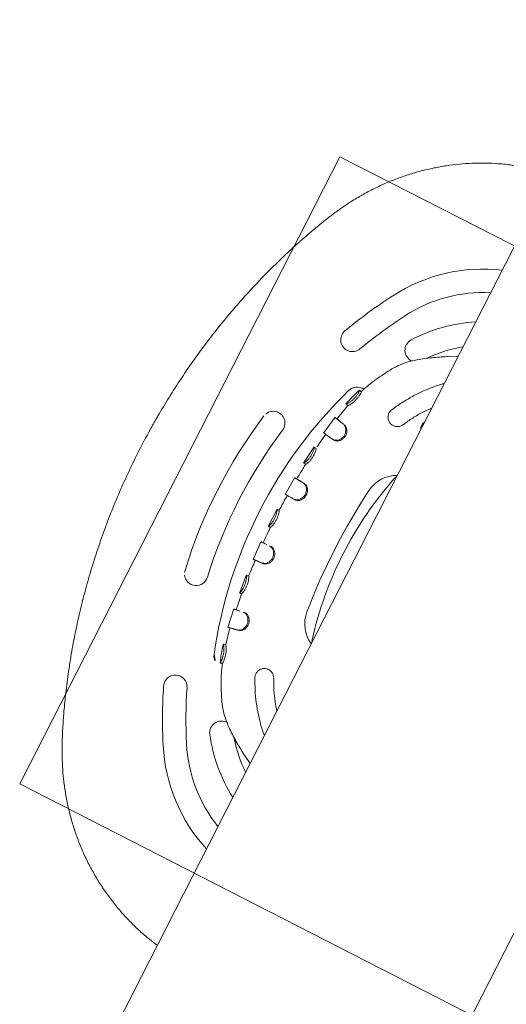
# Model space of a CAD drawing. Extents: x 5459245 to 5462690, y 5971016 to 5972523.
# Tile 93 of 198: x 5462451.55 to 5462451.757, y 5972211.11 to 5972211.529. Entities that reach past the tile are written whole.
import ezdxf

# ---------------------------------------------------------------- set-up
doc = ezdxf.new("R2010")
doc.units = 0
doc.layers.add('A_MAŁA ARCHITEKTURA', color=195, linetype='CONTINUOUS', lineweight=9)

# ---------------------------------------------------------------- blocks, each defined once
blk = doc.blocks.new('A$C43995eb0')
at = {"layer": 'A_MAŁA ARCHITEKTURA'}
for p, q in [((3836.64, 150), (3836.64, -150)), ((4136.64, 150), (4136.64, -150)), ((3836.64, -150), (4136.64, -150))]:
    blk.add_line(p, q, dxfattribs=at)
at = {"layer": 'A_MAŁA ARCHITEKTURA', "linetype": 'Continuous'}
for p, q in [((4282.87, 66.5), (4043.6, 66.5)), ((3728.38, -66.5), (4043.6, -66.5)), ((3889.27, -66.5), (3891.32, -70.04)), ((3948.01, -66.95), (3946.87, -66.5)), ((4026.41, -66.5), (4025.27, -66.95)), ((4043.6, -66.5), (4282.87, -66.5)), ((4082.16, -70.16), (4084.27, -66.5)), ((3920.27, -80.14), (3922.55, -81.29)), ((4050.73, -81.29), (4053.05, -80.13)), ((3921.72, -96.38), (3921.37, -97.32)), ((4051.55, -96.41), (4051.57, -96.4)), ((3921.36, -97.3), (3921.37, -97.32)), ((3929.21, -99.79), (3929.19, -99.81)), ((3929.46, -98.82), (3929.21, -99.79)), ((3929.45, -98.81), (3936.03, -100.28)), ((3936.03, -100.28), (3936.61, -100.38)), ((3936.61, -100.36), (3936.45, -101.34)), ((3945.32, -97.61), (3945.22, -98.33)), ((3975.49, -100.47), (3975.46, -101.21)), ((3997.83, -100.53), (3997.85, -101.27)), ((4005.8, -100.13), (4005.85, -100.87)), ((4035.89, -96.5), (4036.02, -97.22)), ((4036.67, -100.37), (4037.26, -100.28)), ((4036.84, -101.33), (4036.67, -100.33)), ((4036.67, -100.34), (4036.83, -101.32)), ((4037.26, -100.28), (4043.84, -98.81)), ((4043.83, -98.84), (4044.08, -99.81)), ((4051.9, -97.35), (4051.92, -97.34)), ((3936.39, -101.36), (3944.66, -102.64)), ((3951.71, -103.55), (3959.92, -104.4)), ((3951.77, -103.49), (3951.77, -103.52)), ((3951.83, -103.02), (3951.78, -103.47)), ((3959.95, -103.36), (3959.86, -104.35)), ((3959.86, -104.35), (3959.86, -104.36)), ((3967.22, -103.92), (3967.15, -104.92)), ((3982.59, -104.51), (3982.59, -104.53)), ((3990.69, -104.53), (3990.69, -104.52)), ((3990.69, -104.53), (3990.7, -105.53)), ((4006.07, -103.91), (4006.14, -104.91)), ((4013.34, -103.36), (4013.43, -104.37)), ((4013.37, -104.39), (4021.58, -103.55)), ((4021.42, -102.54), (4021.42, -102.53)), ((4021.42, -102.54), (4021.53, -103.53)), ((4021.53, -103.52), (4021.53, -103.47)), ((4021.53, -103.53), (4021.53, -103.52)), ((4028.65, -102.64), (4036.89, -101.36)), ((3967.1, -104.95), (3975.35, -105.37)), ((3982.53, -105.56), (3990.76, -105.55)), ((3982.58, -105.5), (3982.58, -105.53)), ((3990.7, -105.53), (3990.71, -105.52)), ((3997.96, -105.37), (4006.19, -104.95)), ((3998.02, -105.34), (3998.02, -105.35))]:
    blk.add_line(p, q, dxfattribs=at)
at = {"layer": 'A_MAŁA ARCHITEKTURA', "linetype": 'Continuous', "flags": 128}
for points in [[(4051.55, -96.41), (4051.64, -96.65), (4051.73, -96.88), (4051.9, -97.35)], [(3967.52, -100.03), (3967.5, -100.4), (3967.47, -100.77)], [(4028.02, -97.74), (4028.08, -98.11), (4028.13, -98.48)], [(4006.14, -104.91), (4006.1, -104.41), (4006.07, -103.9)]]:
    blk.add_lwpolyline(points, dxfattribs=at)
at = {"layer": 'A_MAŁA ARCHITEKTURA', "linetype": 'Continuous'}
for centre, radius, start, end in [((3914.62, -41.58), 70.96, 200.5589, 240), ((3914.62, -41.58), 60.96, 204.1279, 240), ((3931.16, -32.03), 67.7, 210.6056, 234.95), ((3931.16, -32.03), 57.7, 216.6807, 232.6837), ((3959.14, -60.11), 14.29, 206.5645, 263.8574), ((3986.64, 83.16), 155, 255.5683, 284.4317), ((4014.14, -60.11), 14.29, 276.1426, 333.4355), ((4042.12, -32.03), 57.7, 308.1812, 323.3193), ((4042.12, -32.03), 67.7, 305.05, 329.3944), ((4058.66, -41.58), 60.96, 300, 335.8721), ((4058.66, -41.58), 70.96, 300, 339.4411), ((3986.64, 195.42), 271.29, 263.8574, 276.1426), ((3895.15, -83.36), 5, 234.95, 4.0926), ((4078.13, -83.36), 5, 176.9134, 305.05), ((3986.64, 83.16), 205, 240, 246.7316), ((3925.11, -96.6), 5, 171.4258, 251.1028), ((4048.18, -96.6), 5, 288.8972, 8.5462), ((3986.64, 83.16), 205, 293.2684, 300), ((3986.64, 83.16), 215, 240, 246.7316), ((3986.64, 83.16), 195, 251.1028, 288.8972), ((3986.64, 83.16), 215, 293.2684, 300), ((3903.68, -109.76), 5, 246.7316, 66.7316), ((4069.6, -109.76), 5, 113.2684, 293.2684), ((3950.57, -123.72), 5, 80.1094, 236.4917), ((3986.64, 83.16), 205, 260.1094, 279.8906), ((4022.71, -123.72), 5, 303.5153, 99.8906), ((3950.57, -123.72), 5, 236.4917, 260.1094), ((3986.64, 83.16), 215, 260.1094, 279.8906), ((4022.71, -123.72), 5, 279.8906, 303.5153)]:
    blk.add_arc(centre, radius, start, end, dxfattribs=at)
for points, knots in [([(4142.89, 66.5), (4142.22, 67.87), (4140.12, 72.2), (4136.28, 79.34), (4131.39, 87.92), (4126.2, 96.34), (4120.77, 104.57), (4115.1, 112.59), (4109.18, 120.42), (4103.01, 128.06), (4096.61, 135.47), (4089.99, 142.66), (4083.16, 149.61), (4076.07, 156.36), (4069.1, 162.6), (4062.46, 168.17), (4056.39, 172.96), (4050.79, 177.15), (4045.5, 180.81), (4040.46, 183.99), (4035.48, 186.83), (4030.52, 189.34), (4025.57, 191.55), (4020.59, 193.47), (4015.46, 195.14), (4010.18, 196.55), (4004.72, 197.69), (3999.21, 198.53), (3993.62, 199.06), (3987.99, 199.29), (3982.33, 199.21), (3976.68, 198.81), (3971.05, 198.1), (3965.46, 197.07), (3959.92, 195.74), (3954.51, 194.1), (3949.3, 192.21), (3944.3, 190.08), (3939.45, 187.73), (3934.66, 185.11), (3929.92, 182.23), (3925.19, 179.08), (3920.42, 175.64), (3915.43, 171.81), (3909.6, 167.17), (3903.08, 161.65), (3896.09, 155.34), (3889.24, 148.75), (3882.55, 141.88), (3876.02, 134.74), (3869.67, 127.33), (3863.53, 119.68), (3857.61, 111.82), (3851.95, 103.78), (3846.55, 95.56), (3841.42, 87.18), (3836.57, 78.63), (3832.89, 71.73), (3830.91, 67.64), (3830.36, 66.5)], [0, 0, 0, 0, 0.01066, 0.033627, 0.056679, 0.079754, 0.102774, 0.125591, 0.148493, 0.171399, 0.194218, 0.216979, 0.239712, 0.26238, 0.285441, 0.305184, 0.322962, 0.339563, 0.354187, 0.368049, 0.381376, 0.394308, 0.406949, 0.419377, 0.431648, 0.444681, 0.45757, 0.47061, 0.483696, 0.496826, 0.509996, 0.523199, 0.536431, 0.549682, 0.562944, 0.576226, 0.589237, 0.601702, 0.614272, 0.626982, 0.639904, 0.653137, 0.666825, 0.681164, 0.697205, 0.718971, 0.740909, 0.763063, 0.785428, 0.807993, 0.830737, 0.853644, 0.876588, 0.899517, 0.922434, 0.945343, 0.968245, 0.991144, 1, 1, 1, 1]), ([(3802.09, -66.5), (3802.32, -67.78), (3802.88, -71.01), (3804.16, -76.09), (3805.87, -81.69), (3807.89, -87.13), (3810.18, -92.36), (3812.72, -97.36), (3815.49, -102.12), (3818.51, -106.71), (3821.79, -111.16), (3825.34, -115.47), (3829.15, -119.6), (3833.2, -123.56), (3837.48, -127.32), (3841.99, -130.86), (3846.69, -134.15), (3851.42, -137.09), (3856.09, -139.69), (3860.7, -142), (3865.73, -144.3), (3871.26, -146.69), (3877.58, -149.22), (3884.95, -151.96), (3893.35, -154.81), (3902.53, -157.6), (3911.83, -160.1), (3921.27, -162.33), (3930.81, -164.25), (3940.45, -165.87), (3950.13, -167.18), (3959.72, -168.17), (3966.75, -168.67), (3970.53, -168.87), (3971.18, -168.9)], [0, 0, 0, 0, 0.0182863, 0.0459808, 0.0733615, 0.1004489, 0.1272875, 0.1535123, 0.1789588, 0.2046068, 0.2304569, 0.2565169, 0.2827881, 0.3092641, 0.3359302, 0.3627632, 0.3897315, 0.4164669, 0.4408573, 0.4648354, 0.4889809, 0.5187336, 0.5495155, 0.5844833, 0.6290454, 0.6740048, 0.7190492, 0.7641409, 0.8099463, 0.855585, 0.901215, 0.9469541, 0.9907645, 1, 1, 1, 1]), ([(3920.27, -80.14), (3918.72, -79.28), (3915.62, -77.55), (3911.26, -74.53), (3907.18, -71.21), (3904.25, -68.53), (3902.76, -66.86), (3902.44, -66.5)], [0, 0, 0, 0, 0.23558, 0.472621, 0.703384, 0.935518, 1, 1, 1, 1]), ([(3926.01, -74.08), (3924.53, -73.32), (3921.57, -71.81), (3917.6, -69.26), (3915.22, -67.36), (3914.14, -66.5)], [0, 0, 0, 0, 0.3530668, 0.7061336, 1, 1, 1, 1]), ([(3920.98, -66.5), (3921.17, -66.6), (3921.75, -66.91), (3922.86, -66.96), (3923.84, -66.83), (3924.28, -66.55), (3924.36, -66.5)], [0, 0, 0, 0, 0.1828927, 0.5455771, 0.9149351, 1, 1, 1, 1]), ([(3971.18, -168.9), (3973.12, -168.99), (3978.36, -169.22), (3986.9, -169.34), (3996.79, -169.19), (4006.65, -168.71), (4016.46, -167.92), (4026.22, -166.82), (4035.91, -165.4), (4045.54, -163.68), (4055.09, -161.65), (4064.55, -159.32), (4073.92, -156.68), (4083.19, -153.74), (4091.76, -150.72), (4099.15, -147.86), (4105.73, -145.11), (4111.52, -142.5), (4116.95, -139.81), (4121.71, -137.18), (4126.39, -134.28), (4131.01, -131.07), (4135.55, -127.53), (4139.92, -123.73), (4144.08, -119.68), (4147.99, -115.43), (4151.66, -110.97), (4155.05, -106.32), (4158.17, -101.51), (4161, -96.55), (4163.53, -91.44), (4165.73, -86.28), (4167.61, -81.09), (4169.16, -75.9), (4170.37, -71.04), (4170.93, -67.88), (4171.18, -66.5)], [0, 0, 0, 0, 0.023728, 0.064246, 0.104655, 0.144952, 0.185144, 0.225241, 0.265251, 0.305183, 0.345049, 0.384858, 0.424624, 0.464357, 0.504047, 0.53594, 0.561511, 0.591532, 0.613968, 0.636063, 0.658299, 0.681427, 0.705112, 0.728811, 0.752487, 0.776118, 0.799688, 0.823181, 0.846588, 0.869902, 0.893122, 0.916408, 0.938632, 0.960658, 0.98285, 1, 1, 1, 1]), ([(4059.14, -66.5), (4058.09, -67.34), (4055.73, -69.23), (4051.76, -71.78), (4048.77, -73.31), (4047.27, -74.08)], [0, 0, 0, 0, 0.28621, 0.641844, 1, 1, 1, 1]), ([(4070.84, -66.5), (4070.53, -66.85), (4069.06, -68.5), (4066.14, -71.17), (4062.08, -74.49), (4057.72, -77.52), (4054.61, -79.25), (4053.05, -80.13)], [0, 0, 0, 0, 0.063086, 0.293806, 0.525882, 0.762202, 1, 1, 1, 1]), ([(3891.32, -70.04), (3892.38, -71.85), (3894.5, -75.5), (3897.65, -80.16), (3900.76, -83.94), (3903.69, -86.88), (3905.93, -88.44), (3907.04, -89.22)], [0, 0, 0, 0, 0.251111, 0.505496, 0.673157, 0.837864, 1, 1, 1, 1]), ([(4066.24, -89.22), (4067.36, -88.44), (4069.61, -86.88), (4072.57, -83.97), (4075.75, -80.23), (4078.96, -75.6), (4081.1, -71.97), (4082.16, -70.16)], [0, 0, 0, 0, 0.162459, 0.327434, 0.495133, 0.749209, 1, 1, 1, 1]), ([(3922.55, -81.29), (3922.96, -81.44), (3923.77, -81.74), (3925.09, -81.67), (3926.31, -81.21), (3927.36, -80.36), (3928.08, -79.18), (3928.37, -77.78), (3928.14, -76.35), (3927.44, -75.11), (3926.63, -74.4), (3926.12, -74.14), (3926.01, -74.08)], [0, 0, 0, 0, 0.1001881, 0.2002982, 0.3025943, 0.4099738, 0.5228145, 0.6392629, 0.7552985, 0.8665204, 0.9710249, 1, 1, 1, 1]), ([(4047.27, -74.08), (4046.9, -74.3), (4046.16, -74.75), (4045.4, -75.81), (4044.98, -77.04), (4044.99, -78.38), (4045.45, -79.7), (4046.36, -80.81), (4047.62, -81.53), (4049.03, -81.76), (4050.09, -81.58), (4050.62, -81.34), (4050.73, -81.29)], [0, 0, 0, 0, 0.0992312, 0.1983751, 0.2999947, 0.4075939, 0.5213789, 0.6387429, 0.755003, 0.8659205, 0.9702018, 1, 1, 1, 1]), ([(3907.06, -89.18), (3909.09, -90.39), (3913.42, -92.96), (3918.38, -95.3), (3921.31, -96.25), (3921.7, -96.38)], [0, 0, 0, 0, 0.433462, 0.925563, 1, 1, 1, 1]), ([(4051.56, -96.39), (4051.96, -96.26), (4054.9, -95.3), (4059.86, -92.96), (4064.2, -90.39), (4066.22, -89.18)], [0, 0, 0, 0, 0.076041, 0.567543, 1, 1, 1, 1]), ([(3921.57, -96.34), (3921.53, -96.48), (3921.4, -96.98), (3921.36, -97.15), (3921.34, -97.28)], [0, 0, 0, 0, 0.285307, 1, 1, 1, 1]), ([(3921.68, -96.42), (3921.68, -96.42), (3921.68, -96.46), (3921.7, -96.42), (3921.72, -96.39)], [0, 0, 0, 0, 0.081767, 1, 1, 1, 1]), ([(3921.72, -96.39), (3921.78, -96.35), (3921.88, -96.28), (3922.58, -96.25), (3923.59, -96.31), (3924.83, -96.54), (3926.17, -96.91), (3927.44, -97.43), (3928.47, -97.99), (3929.17, -98.46), (3929.37, -98.71), (3929.43, -98.79), (3929.46, -98.82)], [0, 0, 0, 0, 0.104114, 0.208509, 0.313905, 0.414791, 0.523436, 0.636715, 0.740585, 0.848069, 0.94622, 1, 1, 1, 1]), ([(3936.62, -100.35), (3936.62, -100.35), (3936.62, -100.37), (3936.75, -99.76), (3937.03, -98.51), (3937.26, -97.37), (3937.42, -96.55), (3937.48, -96.29)], [0, 0, 0, 0, 0.1011871, 0.4627739, 0.6765236, 0.8964458, 1, 1, 1, 1]), ([(3937.35, -96.99), (3937.47, -96.64), (3937.72, -95.93), (3938.69, -95.01), (3939.94, -94.39), (3941.31, -94.22), (3942.58, -94.5), (3943.69, -95.08), (3944.59, -95.94), (3945.22, -97.11), (3945.22, -97.88), (3945.22, -98.33)], [0, 0, 0, 0, 0.118464, 0.236968, 0.353382, 0.461289, 0.554515, 0.650297, 0.752684, 0.859448, 1, 1, 1, 1]), ([(3937.48, -96.29), (3937.59, -95.98), (3937.81, -95.35), (3938.68, -94.52), (3939.84, -93.94), (3941.18, -93.72), (3942.5, -93.94), (3943.69, -94.5), (3944.66, -95.34), (3945.32, -96.47), (3945.32, -97.21), (3945.32, -97.61)], [0, 0, 0, 0, 0.109066, 0.218562, 0.330324, 0.441227, 0.54371, 0.64723, 0.757211, 0.866198, 1, 1, 1, 1]), ([(4028.03, -97.79), (4028.02, -97.49), (4028, -96.88), (4028.49, -95.88), (4029.32, -95), (4030.47, -94.35), (4031.78, -94.01), (4033.11, -94.1), (4034.31, -94.54), (4035.26, -95.22), (4035.67, -95.96), (4035.83, -96.37), (4035.89, -96.5)], [0, 0, 0, 0, 0.104436, 0.209021, 0.314916, 0.419942, 0.528982, 0.636743, 0.736816, 0.848727, 0.950302, 1, 1, 1, 1]), ([(4028.14, -98.52), (4028.12, -98.18), (4028.1, -97.49), (4028.65, -96.38), (4029.57, -95.42), (4030.78, -94.78), (4032.09, -94.52), (4033.34, -94.67), (4034.46, -95.15), (4035.46, -95.93), (4035.82, -96.72), (4035.99, -97.15), (4036.02, -97.22)], [0, 0, 0, 0, 0.113705, 0.227523, 0.339057, 0.443464, 0.546379, 0.642606, 0.735802, 0.844535, 0.975554, 1, 1, 1, 1]), ([(4043.83, -98.84), (4043.87, -98.79), (4043.93, -98.69), (4044.52, -98.27), (4045.42, -97.75), (4046.58, -97.23), (4047.87, -96.81), (4049.19, -96.5), (4050.38, -96.34), (4051.27, -96.32), (4051.46, -96.4), (4051.54, -96.41), (4051.55, -96.41)], [0, 0, 0, 0, 0.106711, 0.213888, 0.323297, 0.429408, 0.53274, 0.639227, 0.757075, 0.861914, 0.984502, 1, 1, 1, 1]), ([(4051.93, -97.34), (4051.91, -97.26), (4051.89, -97.1), (4051.75, -96.58), (4051.69, -96.34)], [0, 0, 0, 0, 0.552069, 1, 1, 1, 1]), ([(3921.34, -97.36), (3922.56, -97.8), (3925.16, -98.74), (3927.83, -99.47), (3929.24, -99.85)], [0, 0, 0, 0, 0.470749, 1, 1, 1, 1]), ([(3921.37, -97.32), (3921.44, -97.28), (3921.56, -97.2), (3922.34, -97.15), (3923.44, -97.23), (3924.75, -97.47), (3926.07, -97.86), (3927.27, -98.38), (3928.24, -98.93), (3928.97, -99.45), (3929.13, -99.69), (3929.19, -99.77), (3929.21, -99.79)], [0, 0, 0, 0, 0.112127, 0.22451, 0.33438, 0.434026, 0.538489, 0.641251, 0.738163, 0.843038, 0.967391, 1, 1, 1, 1]), ([(3936.45, -101.34), (3936.45, -101.34), (3936.45, -101.36), (3936.52, -101.01), (3936.71, -100.18), (3936.98, -98.88), (3937.22, -97.63), (3937.35, -96.99)], [0, 0, 0, 0, 0.077399, 0.293525, 0.515919, 0.753753, 1, 1, 1, 1]), ([(3945.22, -98.33), (3945.14, -98.76), (3944.98, -99.77), (3944.77, -101.02), (3944.61, -102.01), (3944.52, -102.56), (3944.51, -102.56), (3944.51, -102.56)], [0, 0, 0, 0, 0.169632, 0.389798, 0.61635, 0.849909, 1, 1, 1, 1]), ([(3967.22, -103.92), (3967.22, -103.93), (3967.22, -103.95), (3967.27, -103.36), (3967.37, -102.11), (3967.45, -101), (3967.51, -100.24), (3967.52, -100.03)], [0, 0, 0, 0, 0.091638, 0.462136, 0.685699, 0.915744, 1, 1, 1, 1]), ([(3967.47, -100.77), (3967.54, -100.43), (3967.68, -99.76), (3968.47, -98.79), (3969.59, -98.05), (3970.92, -97.69), (3972.25, -97.74), (3973.43, -98.18), (3974.42, -98.89), (3975.23, -99.87), (3975.39, -100.7), (3975.45, -101.14), (3975.46, -101.21)], [0, 0, 0, 0, 0.112996, 0.22655, 0.339783, 0.446971, 0.547807, 0.643272, 0.73802, 0.849208, 0.977884, 1, 1, 1, 1]), ([(3967.52, -100.03), (3967.59, -99.74), (3967.71, -99.14), (3968.42, -98.28), (3969.44, -97.58), (3970.72, -97.19), (3972.08, -97.18), (3973.35, -97.56), (3974.42, -98.26), (3975.19, -99.14), (3975.41, -99.93), (3975.47, -100.34), (3975.49, -100.47)], [0, 0, 0, 0, 0.103888, 0.208238, 0.316032, 0.424527, 0.533171, 0.639167, 0.740641, 0.8544, 0.953896, 1, 1, 1, 1]), ([(3997.83, -100.53), (3997.86, -100.23), (3997.93, -99.64), (3998.54, -98.72), (3999.49, -97.92), (4000.73, -97.39), (4002.08, -97.25), (4003.38, -97.49), (4004.52, -98.06), (4005.44, -98.91), (4005.68, -99.67), (4005.78, -100.06), (4005.8, -100.13)], [0, 0, 0, 0, 0.103305, 0.207185, 0.31553, 0.427383, 0.53362, 0.637242, 0.743915, 0.855518, 0.976014, 1, 1, 1, 1]), ([(3997.85, -101.27), (3997.89, -100.94), (3997.96, -100.27), (3998.64, -99.24), (3999.68, -98.38), (4000.98, -97.87), (4002.3, -97.81), (4003.52, -98.1), (4004.6, -98.7), (4005.49, -99.6), (4005.73, -100.39), (4005.83, -100.81), (4005.85, -100.87)], [0, 0, 0, 0, 0.112209, 0.225213, 0.339159, 0.449926, 0.547294, 0.642439, 0.741739, 0.850249, 0.97859, 1, 1, 1, 1]), ([(4005.8, -100.13), (4005.83, -100.56), (4005.9, -101.52), (4005.98, -102.67), (4006.04, -103.5), (4006.07, -103.93), (4006.07, -103.91), (4006.07, -103.9)], [0, 0, 0, 0, 0.1852, 0.41192, 0.645215, 0.869709, 1, 1, 1, 1]), ([(4028.79, -102.59), (4028.79, -102.6), (4028.79, -102.63), (4028.74, -102.31), (4028.61, -101.52), (4028.41, -100.29), (4028.23, -99.12), (4028.14, -98.52)], [0, 0, 0, 0, 0.0647, 0.290125, 0.522088, 0.757315, 1, 1, 1, 1]), ([(4035.89, -96.5), (4035.97, -96.93), (4036.22, -98.24), (4036.49, -99.5), (4036.65, -100.26), (4036.67, -100.34), (4036.68, -100.38)], [0, 0, 0, 0, 0.183757, 0.553971, 0.775913, 1, 1, 1, 1]), ([(4036.02, -97.22), (4036.1, -97.65), (4036.2, -98.19), (4036.31, -98.75), (4036.35, -98.98), (4036.41, -99.28), (4036.58, -100.13), (4036.76, -100.94), (4036.84, -101.36), (4036.84, -101.33), (4036.83, -101.32)], [0, 0, 0, 0, 0.170764, 0.213374, 0.255984, 0.277286, 0.362538, 0.706212, 0.904762, 1, 1, 1, 1]), ([(4044.04, -99.85), (4045.46, -99.46), (4048.12, -98.74), (4050.71, -97.8), (4051.92, -97.36)], [0, 0, 0, 0, 0.532402, 1, 1, 1, 1]), ([(4044.08, -99.81), (4044.12, -99.75), (4044.19, -99.64), (4044.84, -99.17), (4045.82, -98.6), (4047.04, -98.06), (4048.33, -97.66), (4049.61, -97.38), (4050.74, -97.25), (4051.61, -97.24), (4051.81, -97.33), (4051.89, -97.35), (4051.9, -97.35)], [0, 0, 0, 0, 0.114587, 0.229781, 0.343709, 0.448561, 0.545124, 0.645382, 0.754976, 0.856418, 0.984962, 1, 1, 1, 1]), ([(3944.64, -101.62), (3945.54, -101.75), (3947.68, -102.05), (3950.04, -102.35), (3951.5, -102.52), (3951.72, -102.54)], [0, 0, 0, 0, 0.383813, 0.905927, 1, 1, 1, 1]), ([(3951.77, -103.52), (3951.83, -103.47), (3951.95, -103.39), (3952.71, -103.18), (3953.83, -103.03), (3955.17, -103), (3956.51, -103.13), (3957.75, -103.4), (3958.79, -103.74), (3959.59, -104.1), (3959.78, -104.29), (3959.85, -104.34), (3959.86, -104.35)], [0, 0, 0, 0, 0.11246, 0.225695, 0.338989, 0.442684, 0.54357, 0.642778, 0.741552, 0.846686, 0.971033, 1, 1, 1, 1]), ([(3951.88, -102.55), (3951.88, -102.56), (3951.86, -102.73), (3951.84, -102.89), (3951.82, -103.06)], [0, 0, 0, 0, 0.025184, 1, 1, 1, 1]), ([(3951.88, -102.56), (3951.88, -102.56), (3951.88, -102.59), (3951.89, -102.56), (3951.89, -102.53)], [0, 0, 0, 0, 0.074555, 1, 1, 1, 1]), ([(3951.89, -102.53), (3951.94, -102.49), (3952.05, -102.41), (3952.74, -102.24), (3953.75, -102.1), (3955.04, -102.06), (3956.41, -102.17), (3957.73, -102.42), (3958.85, -102.77), (3959.62, -103.1), (3959.85, -103.28), (3959.93, -103.34), (3959.95, -103.36)], [0, 0, 0, 0, 0.103525, 0.20766, 0.315861, 0.421183, 0.528862, 0.637818, 0.744435, 0.852618, 0.94899, 1, 1, 1, 1]), ([(3959.95, -103.39), (3960.69, -103.46), (3962.25, -103.59), (3964.68, -103.78), (3966.36, -103.9), (3967.22, -103.95)], [0, 0, 0, 0, 0.3066574, 0.645911, 1, 1, 1, 1]), ([(3967.16, -104.92), (3967.16, -104.93), (3967.16, -104.95), (3967.18, -104.61), (3967.24, -103.8), (3967.34, -102.54), (3967.43, -101.36), (3967.47, -100.77)], [0, 0, 0, 0, 0.072961, 0.297663, 0.528882, 0.760845, 1, 1, 1, 1]), ([(3975.46, -101.21), (3975.44, -101.64), (3975.4, -102.64), (3975.34, -103.88), (3975.29, -104.82), (3975.27, -105.29), (3975.27, -105.29), (3975.27, -105.29)], [0, 0, 0, 0, 0.185985, 0.430777, 0.682668, 0.934578, 1, 1, 1, 1]), ([(3975.31, -104.36), (3975.83, -104.38), (3978.26, -104.49), (3980.69, -104.52), (3982.59, -104.54)], [0, 0, 0, 0, 0.215355, 1, 1, 1, 1]), ([(3982.59, -104.44), (3982.59, -104.61), (3982.59, -104.97), (3982.58, -105.31), (3982.58, -105.49)], [0, 0, 0, 0, 0.496489, 1, 1, 1, 1]), ([(3982.58, -105.53), (3982.63, -105.48), (3982.72, -105.4), (3983.47, -105.13), (3984.57, -104.87), (3985.88, -104.71), (3987.23, -104.7), (3988.48, -104.84), (3989.56, -105.06), (3990.41, -105.33), (3990.61, -105.48), (3990.69, -105.52), (3990.7, -105.53)], [0, 0, 0, 0, 0.114435, 0.228856, 0.339615, 0.444824, 0.544759, 0.642668, 0.74114, 0.848283, 0.972744, 1, 1, 1, 1]), ([(3982.59, -104.53), (3982.64, -104.49), (3982.72, -104.41), (3983.39, -104.18), (3984.39, -103.95), (3985.65, -103.78), (3987.03, -103.75), (3988.36, -103.87), (3989.51, -104.08), (3990.33, -104.32), (3990.58, -104.47), (3990.66, -104.52), (3990.69, -104.53)], [0, 0, 0, 0, 0.105292, 0.210727, 0.316466, 0.422867, 0.530098, 0.637525, 0.743375, 0.853595, 0.950193, 1, 1, 1, 1]), ([(3990.69, -104.54), (3991.28, -104.54), (3993.71, -104.53), (3996.14, -104.42), (3997.98, -104.33)], [0, 0, 0, 0, 0.241999, 1, 1, 1, 1]), ([(3990.71, -105.52), (3990.71, -105.43), (3990.7, -105.28), (3990.7, -104.75), (3990.69, -104.54)], [0, 0, 0, 0, 0.585647, 1, 1, 1, 1]), ([(3998.01, -105.28), (3998.01, -105.21), (3998, -105.04), (3997.97, -104.24), (3997.92, -103.02), (3997.88, -101.86), (3997.85, -101.27)], [0, 0, 0, 0, 0.206539, 0.469845, 0.730971, 1, 1, 1, 1]), ([(4005.85, -100.87), (4005.88, -101.3), (4005.94, -102.29), (4006.03, -103.52), (4006.1, -104.44), (4006.13, -104.92), (4006.13, -104.9), (4006.13, -104.89)], [0, 0, 0, 0, 0.172575, 0.400287, 0.634603, 0.866496, 1, 1, 1, 1]), ([(4006.07, -103.91), (4008.26, -103.79), (4010.69, -103.67), (4013.11, -103.41), (4013.35, -103.38)], [0, 0, 0, 0, 0.901404, 1, 1, 1, 1]), ([(4013.35, -103.37), (4013.38, -103.33), (4013.46, -103.24), (4014.1, -102.95), (4015.06, -102.62), (4016.29, -102.33), (4017.65, -102.15), (4019.01, -102.12), (4020.19, -102.22), (4021.09, -102.38), (4021.31, -102.5), (4021.4, -102.53), (4021.42, -102.54)], [0, 0, 0, 0, 0.105374, 0.210948, 0.31698, 0.421404, 0.528301, 0.637066, 0.745985, 0.855295, 0.973346, 1, 1, 1, 1]), ([(4013.43, -104.36), (4013.48, -104.32), (4013.56, -104.22), (4014.27, -103.88), (4015.33, -103.52), (4016.62, -103.23), (4017.96, -103.08), (4019.24, -103.08), (4020.34, -103.19), (4021.22, -103.36), (4021.43, -103.49), (4021.52, -103.52), (4021.53, -103.53)], [0, 0, 0, 0, 0.114543, 0.229139, 0.340226, 0.443351, 0.54345, 0.643038, 0.743908, 0.849835, 0.975057, 1, 1, 1, 1]), ([(4021.41, -102.52), (4022.41, -102.42), (4024.83, -102.18), (4027.23, -101.79), (4028.64, -101.57)], [0, 0, 0, 0, 0.412224, 1, 1, 1, 1]), ([(4021.53, -103.5), (4021.51, -103.33), (4021.47, -103.01), (4021.43, -102.68), (4021.41, -102.51)], [0, 0, 0, 0, 0.500009, 1, 1, 1, 1])]:
    blk.add_open_spline(points, degree=3, knots=knots, dxfattribs=at)

msp = doc.modelspace()

# ---------------------------------------------------------------- block references
at = {"layer": 'A_MAŁA ARCHITEKTURA', "xscale": 0.001, "yscale": 0.001, "zscale": 0.001, "rotation": 242.9301705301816}
msp.add_blockref('A$C43995eb0', (5462453.5658, 5972214.81866), dxfattribs=at)

doc.saveas('drawing.dxf')
